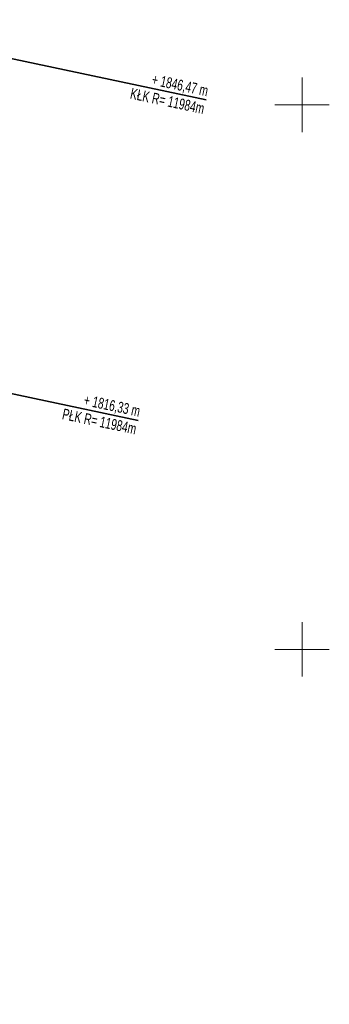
# Model space of a CAD drawing. Extents: x 6456700 to 6518119, y 5963420 to 5980059.
# Tile 133 of 256: x 6512143 to 6512171, y 5965466 to 5965557. Entities that reach past the tile are written whole.
import ezdxf

# ---------------------------------------------------------------- set-up
doc = ezdxf.new("R2010")
doc.units = 0
doc.header["$MEASUREMENT"] = 0
doc.layers.get('0').update_dxf_attribs({"color": 2, "linetype": 'CONTINUOUS', "lineweight": 5})
for name, color, linetype, lineweight in [('18mm Kreska ciągła', 7, 'CONTINUOUS', 18), ('35mm Ciągła', 7, 'CONTINUOUS', 35), ('9mm Kreska ciągła', 252, 'CONTINUOUS', 9), ('siatka_krzyrzy', 7, 'CONTINUOUS', 18)]:
    doc.layers.add(name, color=color, linetype=linetype, lineweight=lineweight)
doc.styles.add('Znaczniki', font='GOTHIC.TTF', dxfattribs={"width": 0.7})

# ---------------------------------------------------------------- blocks, each defined once
blk = doc.blocks.new('mdcp_nowa')
at = {"layer": 'siatka_krzyrzy', "linetype": 'Continuous', "lineweight": 18, "flags": 128}
for points in [[(6494900, 5981997.5), (6494900, 5982002.5)], [(6494897.5, 5982000), (6494902.5, 5982000)], [(6494900, 5981947.5), (6494900, 5981952.5)], [(6494897.5, 5981950), (6494902.5, 5981950)]]:
    blk.add_lwpolyline(points, dxfattribs=at)

msp = doc.modelspace()

# ---------------------------------------------------------------- block references
at = {"linetype": 'ByBlock'}
msp.add_blockref('mdcp_nowa', (17268.786, -16450.998), dxfattribs=at)

# ---------------------------------------------------------------- next in the draw order: hatches: boundary and pattern name
at = {"layer": '9mm Kreska ciągła'}
h = msp.add_hatch(dxfattribs=at)
h.set_pattern_fill('SAND_AND_LIME', color=4, scale=0.1)
h.set_pattern_definition([(37.5, (6506978.44693, 5965466.5146), (-0.0068032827, 0.208096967), [0, -0.16416, 0, -0.1836, 0, -0.1755]), (7.5, (6506978.44693, 5965466.5146), (0.191135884, 0.304791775), [0, -0.08856, 0, -0.14796, 0, -0.0567]), (-32.5, (6506978.3141, 5965466.5146), (0.336327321, 0.000611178), [0, -0.054, 0, -0.1944, 0, -0.2538]), (-42.5, (6506978.3141, 5965466.5146), (0.324661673, 0.094788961), [0, -0.027, 0, -0.12744, 0, -0.1458])])
h.paths.add_polyline_path([(6512110.549, 5965467.143), (6512123.051, 5965526.497, -0.000754), (6512129.304, 5965555.993), (6512164.146, 5965719.115, 0.050063), (6512164.212, 5965719.71), (6512170.437, 5965706.021), (6512170.11, 5965706.459, 0.64448), (6512164.772, 5965705.291), (6512132.727, 5965555.262, 0.000754), (6512126.476, 5965525.776), (6512113.974, 5965466.422), (6512110.549, 5965467.143)])

# ---------------------------------------------------------------- next in the draw order: linework, layer by layer
at = {"layer": '35mm Ciągła'}
for p, q in [((6512130.646, 5965555.706), (6512159.985, 5965549.443)), ((6512124.394, 5965526.214), (6512153.75, 5965520.033))]:
    msp.add_line(p, q, dxfattribs=at)

# ---------------------------------------------------------------- next in the draw order: texts
at = {"layer": '18mm Kreska ciągła', "char_height": 1, "attachment_point": 6, "style": 'Znaczniki'}
for s, insert, rotation in [('+ 1846,47 m\\PKŁK R= 11984m', (6512159.985, 5965549.443), 347.9504), ('+ 1816,33 m\\PPŁK R= 11984m', (6512153.75, 5965520.033), 348.10881)]:
    msp.add_mtext(s, dxfattribs=dict(at, insert=insert, rotation=rotation))

doc.saveas('drawing.dxf')
